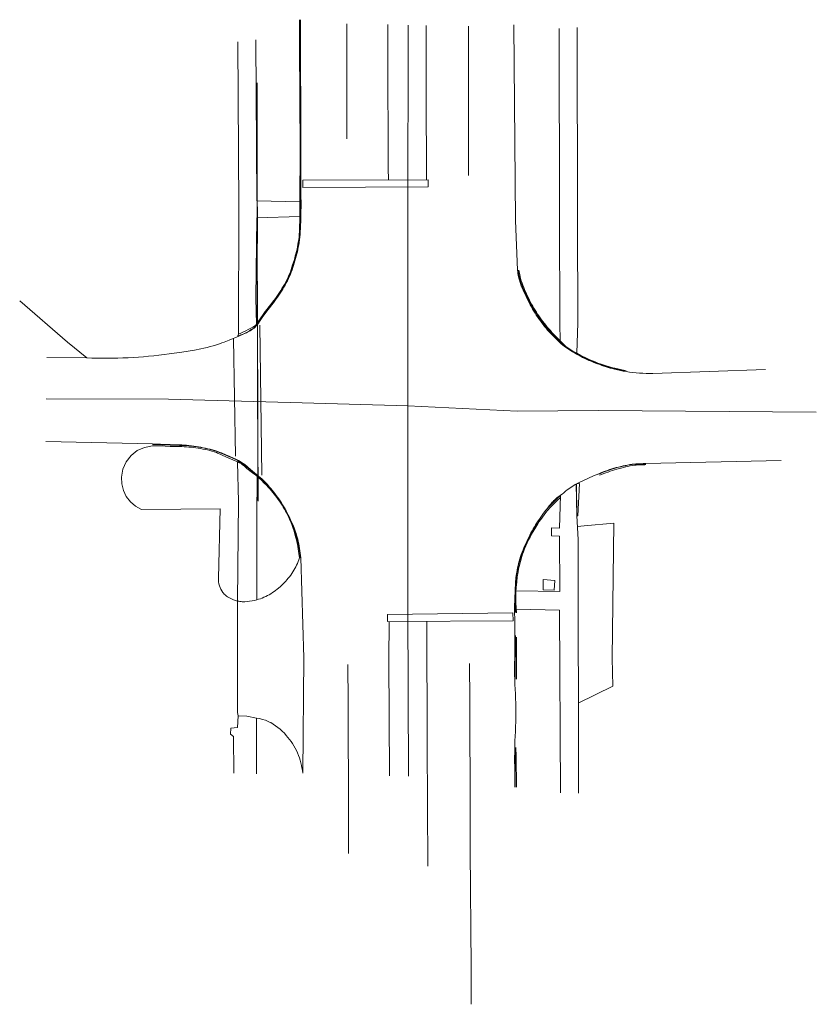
# Model space of a CAD drawing. Extents: x 188009 to 188220, y 285972 to 286232.
import ezdxf
from ezdxf.lldxf.tags import DXFTag

# ---------------------------------------------------------------- set-up
doc = ezdxf.new("R2010")
doc.units = 21
doc.header["$LTSCALE"] = 50
doc.header["$MEASUREMENT"] = 0
doc.layers.add('CAD Lines', color=7, linetype='Continuous', lineweight=0)
tags = doc.linetypes.add('Auto-Dash', pattern=[0.480314, 0.0007874, -0.479526]).pattern_tags.tags
tags[6:7] = [DXFTag(74, 4), DXFTag(75, 0), DXFTag(340, '0'), DXFTag(46, 0.03937), DXFTag(50, 0.0), DXFTag(44, 0.0), DXFTag(45, 0.0)]
tags[4:5] = [DXFTag(74, 4), DXFTag(75, 0), DXFTag(340, '0'), DXFTag(46, 0.03937), DXFTag(50, 0.0), DXFTag(44, 0.0), DXFTag(45, 0.0)]

msp = doc.modelspace()

# ---------------------------------------------------------------- linework, layer by layer
at = {"layer": 'CAD Lines'}
for p, q in [((188073.4, 286111.67, 1054.09), (188072.86, 286151.31, 1053.7)), ((188065.91, 286147.7, 1053.71), (188066.4, 286116.63, 1053.87)), ((188140.54, 286069.22, 1054.67), (188140.47, 286057.59, 1054.81)), ((188140.8, 286068.72, 1054.73), (188140.81, 286057.62, 1054.91))]:
    msp.add_line(p, q, dxfattribs=at)
at = {"layer": 'CAD Lines', "color": 6, "true_color": 0xff00ff}
for p, q in [((188016.29, 286131.83, 1053.47), (188048.71, 286131.72, 1053.74)), ((188220.14, 286128.3, 1055.58), (188162.53, 286128.77, 1054.67))]:
    msp.add_line(p, q, dxfattribs=at)
at = {"layer": 'CAD Lines'}
for points in [[(188016.47, 286142.8, 1053.15), (188027.04, 286142.66, 1053.2), (188028.4, 286142.61, 1053.21), (188029.77, 286142.58, 1053.22), (188031.14, 286142.57, 1053.24), (188032.5, 286142.57, 1053.25), (188033.87, 286142.58, 1053.26), (188035.24, 286142.61, 1053.28), (188036.6, 286142.66, 1053.29), (188037.97, 286142.72, 1053.3), (188039.33, 286142.79, 1053.32), (188040.7, 286142.88, 1053.33), (188042.06, 286142.99, 1053.34), (188043.42, 286143.11, 1053.36), (188044.78, 286143.25, 1053.37), (188046.14, 286143.4, 1053.38), (188047.49, 286143.57, 1053.4), (188048.85, 286143.75, 1053.41), (188052.21, 286144.22, 1053.47), (188053.89, 286144.47, 1053.5), (188055.57, 286144.75, 1053.53), (188057.24, 286145.07, 1053.56), (188058.07, 286145.25, 1053.58), (188058.89, 286145.44, 1053.59), (188059.71, 286145.65, 1053.61), (188060.53, 286145.88, 1053.62), (188061.34, 286146.12, 1053.64), (188062.14, 286146.38, 1053.65), (188062.8, 286146.62, 1053.66), (188063.45, 286146.86, 1053.67), (188064.74, 286147.38, 1053.68), (188067.3, 286148.47, 1053.7), (188068.48, 286148.94, 1053.7), (188069.06, 286149.18, 1053.7), (188069.35, 286149.32, 1053.7), (188069.62, 286149.47, 1053.7), (188070.33, 286149.88, 1053.69), (188070.67, 286150.1, 1053.69), (188071.01, 286150.33, 1053.69), (188071.33, 286150.58, 1053.69), (188071.63, 286150.85, 1053.69), (188071.92, 286151.13, 1053.68), (188072.18, 286151.44, 1053.68), (188072.47, 286151.86, 1053.68), (188072.74, 286152.29, 1053.68), (188073.32, 286153.14, 1053.69), (188073.91, 286153.97, 1053.69), (188074.51, 286154.79, 1053.69), (188074.98, 286155.42, 1053.68), (188075.47, 286156.03, 1053.67), (188075.96, 286156.64, 1053.66), (188076.43, 286157.27, 1053.65), (188077.17, 286158.28, 1053.67), (188077.53, 286158.79, 1053.69), (188077.89, 286159.3, 1053.7), (188078.23, 286159.82, 1053.72), (188078.57, 286160.34, 1053.73), (188078.9, 286160.87, 1053.74), (188079.22, 286161.41, 1053.76), (188079.55, 286161.97, 1053.75), (188079.86, 286162.53, 1053.75), (188080.16, 286163.09, 1053.74), (188080.45, 286163.67, 1053.74), (188080.71, 286164.24, 1053.75), (188080.95, 286164.81, 1053.76), (188081.18, 286165.4, 1053.77), (188081.39, 286165.98, 1053.79), (188081.6, 286166.58, 1053.8), (188081.79, 286167.17, 1053.81), (188082.15, 286168.37, 1053.83), (188082.33, 286168.97, 1053.84), (188082.49, 286169.58, 1053.84), (188082.64, 286170.18, 1053.84), (188082.79, 286170.79, 1053.85), (188082.92, 286171.4, 1053.85), (188083.04, 286172.02, 1053.85), (188083.16, 286172.63, 1053.85), (188083.26, 286173.25, 1053.86), (188083.36, 286173.96, 1053.85), (188083.44, 286174.67, 1053.85), (188083.5, 286175.38, 1053.84), (188083.55, 286176.1, 1053.83), (188083.59, 286176.82, 1053.83), (188083.62, 286177.53, 1053.82), (188083.68, 286178.96, 1053.81), (188083.72, 286180.21, 1053.8), (188083.74, 286181.46, 1053.79), (188083.76, 286182.71, 1053.79), (188083.76, 286183.96, 1053.78), (188083.74, 286185.12, 1053.78), (188083.71, 286186.29, 1053.78), (188083.68, 286187.45, 1053.78), (188083.67, 286188.62, 1053.78), (188083.67, 286190.14, 1053.77), (188083.69, 286191.66, 1053.76), (188083.71, 286193.19, 1053.75), (188083.73, 286194.71, 1053.73), (188083.73, 286198.45, 1053.7), (188083.72, 286202.2, 1053.67), (188083.71, 286207.2, 1053.64), (188083.69, 286212.2, 1053.6), (188083.64, 286217.2, 1053.6), (188083.62, 286219.7, 1053.6), (188083.6, 286222.2, 1053.61), (188083.6, 286224.7, 1053.58), (188083.6, 286227.2, 1053.56), (188083.61, 286229.7, 1053.53), (188083.62, 286232.2, 1053.51)], [(188083.54, 286232.2, 1053.69), (188083.52, 286229.7, 1053.71), (188083.5, 286227.2, 1053.72), (188083.5, 286224.7, 1053.74), (188083.5, 286222.2, 1053.76), (188083.51, 286219.7, 1053.75), (188083.54, 286217.2, 1053.75), (188083.57, 286214.7, 1053.75), (188083.59, 286212.2, 1053.75), (188083.61, 286207.2, 1053.78), (188083.62, 286202.2, 1053.82), (188083.64, 286198.45, 1053.82), (188083.64, 286196.58, 1053.82), (188083.64, 286194.71, 1053.81), (188083.63, 286193.19, 1053.82), (188083.6, 286191.66, 1053.84), (188083.59, 286190.14, 1053.85), (188083.58, 286188.62, 1053.86), (188083.6, 286187.45, 1053.87), (188083.62, 286186.29, 1053.88), (188083.64, 286185.12, 1053.89), (188083.66, 286183.96, 1053.9), (188083.67, 286181.46, 1053.91), (188083.66, 286180.22, 1053.91), (188083.64, 286179.59, 1053.91), (188083.62, 286178.97, 1053.91), (188083.57, 286177.54, 1053.93), (188083.53, 286176.82, 1053.94), (188083.49, 286176.11, 1053.95), (188083.44, 286175.4, 1053.96), (188083.37, 286174.69, 1053.98), (188083.29, 286173.98, 1053.99), (188083.19, 286173.27, 1054), (188083.09, 286172.65, 1054), (188082.97, 286172.04, 1054.01), (188082.85, 286171.43, 1054.01), (188082.71, 286170.82, 1054.01), (188082.56, 286170.21, 1054.02), (188082.41, 286169.6, 1054.02), (188082.24, 286169, 1054.02), (188082.07, 286168.4, 1054.03), (188081.71, 286167.2, 1054.02), (188081.52, 286166.61, 1054.02), (188081.32, 286166.01, 1054.01), (188081.1, 286165.43, 1054.01), (188080.88, 286164.84, 1054.01), (188080.64, 286164.27, 1054.01), (188080.38, 286163.7, 1054), (188080.09, 286163.13, 1054.01), (188079.79, 286162.56, 1054.01), (188079.48, 286162, 1054.02), (188079.16, 286161.45, 1054.02), (188078.84, 286160.92, 1054.01), (188078.51, 286160.39, 1054), (188078.17, 286159.86, 1053.98), (188077.82, 286159.35, 1053.97), (188077.47, 286158.83, 1053.95), (188077.11, 286158.32, 1053.94), (188076.38, 286157.31, 1053.91), (188075.9, 286156.69, 1053.88), (188075.42, 286156.07, 1053.86), (188074.93, 286155.45, 1053.83), (188074.46, 286154.83, 1053.8), (188073.86, 286154, 1053.79), (188073.27, 286153.17, 1053.77), (188072.7, 286152.33, 1053.76), (188072.42, 286151.89, 1053.75), (188072.28, 286151.68, 1053.74), (188072.13, 286151.47, 1053.74), (188071.91, 286151.22, 1053.74), (188071.67, 286150.98, 1053.73), (188071.42, 286150.76, 1053.73), (188071.15, 286150.54, 1053.73), (188070.59, 286150.15, 1053.73), (188070.01, 286149.79, 1053.72), (188069.66, 286149.59, 1053.72), (188069.31, 286149.4, 1053.71), (188068.95, 286149.22, 1053.71), (188068.58, 286149.05, 1053.7), (188068.21, 286148.9, 1053.7), (188067.83, 286148.76, 1053.7), (188067.44, 286148.63, 1053.69), (188067.06, 286148.52, 1053.69)], [(188083.37, 286232.2, 1053.74), (188083.36, 286227.2, 1053.77), (188083.38, 286222.2, 1053.79), (188083.39, 286219.7, 1053.79), (188083.42, 286217.2, 1053.79), (188083.47, 286212.2, 1053.78), (188083.48, 286207.2, 1053.82), (188083.5, 286202.2, 1053.86), (188083.52, 286198.45, 1053.85), (188083.53, 286196.58, 1053.84), (188083.53, 286194.71, 1053.84), (188083.52, 286193.19, 1053.85), (188083.5, 286191.66, 1053.86), (188083.48, 286190.14, 1053.87), (188083.47, 286188.62, 1053.88), (188083.48, 286183.96, 1053.94), (188083.48, 286181.47, 1053.95), (188083.48, 286180.23, 1053.95), (188083.46, 286179.6, 1053.96), (188083.45, 286178.98, 1053.96), (188083.39, 286177.56, 1053.98), (188083.37, 286176.85, 1053.99), (188083.33, 286176.14, 1054), (188083.28, 286175.43, 1054.01), (188083.22, 286174.72, 1054.02), (188083.14, 286174.01, 1054.02), (188083.04, 286173.31, 1054.03), (188082.94, 286172.7, 1054.04), (188082.82, 286172.08, 1054.04), (188082.69, 286171.48, 1054.04), (188082.55, 286170.87, 1054.04), (188082.4, 286170.26, 1054.04), (188082.24, 286169.66, 1054.04), (188082.08, 286169.06, 1054.05), (188081.9, 286168.46, 1054.05), (188081.54, 286167.27, 1054.04), (188081.35, 286166.67, 1054.04), (188081.15, 286166.08, 1054.04), (188080.94, 286165.49, 1054.03), (188080.72, 286164.91, 1054.03), (188080.48, 286164.33, 1054.03), (188080.22, 286163.76, 1054.03), (188079.94, 286163.2, 1054.03), (188079.65, 286162.64, 1054.04), (188079.34, 286162.09, 1054.04), (188079.02, 286161.55, 1054.05), (188078.7, 286161.01, 1054.03), (188078.37, 286160.48, 1054.02), (188078.04, 286159.96, 1054.01), (188077.69, 286159.44, 1053.99), (188077.34, 286158.93, 1053.98), (188076.98, 286158.42, 1053.96), (188076.24, 286157.41, 1053.93), (188075.76, 286156.79, 1053.92), (188075.27, 286156.18, 1053.9), (188074.78, 286155.57, 1053.88), (188074.3, 286154.94, 1053.87), (188073.7, 286154.12, 1053.84), (188073.11, 286153.28, 1053.81), (188072.54, 286152.44, 1053.78), (188072.27, 286152, 1053.77), (188072.13, 286151.78, 1053.76), (188071.98, 286151.58, 1053.75), (188071.76, 286151.35, 1053.75), (188071.51, 286151.14, 1053.74), (188071.25, 286150.96, 1053.73), (188070.97, 286150.8, 1053.73), (188069.8, 286150.2, 1053.7), (188069.17, 286149.86, 1053.7), (188068.52, 286149.55, 1053.7), (188067.86, 286149.26, 1053.69), (188067.19, 286148.99, 1053.69)], [(188106.75, 286230.89, 1054.19), (188106.75, 286223.67, 1054.23), (188106.86, 286192.77, 1054.38), (188106.89, 286189.9, 1054.4)], [(188116.85, 286230.7, 1054.14), (188116.9, 286213.11, 1054.26), (188116.93, 286189.87, 1054.36)], [(188140.04, 286230.81, 1053.55), (188140.52, 286179.01, 1053.89), (188141.05, 286165.87, 1054), (188141.1, 286165.43, 1053.99), (188141.17, 286164.99, 1053.99), (188141.24, 286164.55, 1053.98), (188141.33, 286164.11, 1053.97), (188141.4, 286163.81, 1053.97), (188141.47, 286163.51, 1053.98), (188141.56, 286163.21, 1053.98), (188141.65, 286162.92, 1053.98), (188141.85, 286162.33, 1053.98), (188142.06, 286161.75, 1053.99), (188142.3, 286161.17, 1053.99), (188142.54, 286160.6, 1054), (188143.05, 286159.46, 1054.01), (188143.31, 286158.9, 1054.01), (188143.57, 286158.34, 1054.02), (188143.85, 286157.78, 1054.02), (188144.14, 286157.23, 1054.03), (188144.43, 286156.69, 1054.03), (188144.74, 286156.15, 1054.04), (188145.05, 286155.61, 1054.04), (188145.37, 286155.08, 1054.05), (188145.7, 286154.55, 1054.06), (188146.03, 286154.03, 1054.07), (188146.38, 286153.52, 1054.08), (188146.74, 286153.01, 1054.09), (188147.1, 286152.5, 1054.1), (188147.47, 286152, 1054.11), (188147.85, 286151.51, 1054.12), (188148.23, 286151.03, 1054.13), (188148.63, 286150.54, 1054.14), (188149.03, 286150.06, 1054.14), (188149.44, 286149.59, 1054.15), (188149.86, 286149.13, 1054.15), (188150.28, 286148.67, 1054.16), (188150.72, 286148.22, 1054.16), (188151.16, 286147.78, 1054.17), (188151.61, 286147.35, 1054.17), (188152.08, 286146.92, 1054.15), (188152.55, 286146.49, 1054.12), (188153.03, 286146.08, 1054.1), (188153.52, 286145.69, 1054.07), (188154.02, 286145.32, 1054.09), (188154.53, 286144.97, 1054.11), (188155.04, 286144.63, 1054.12), (188155.57, 286144.3, 1054.14), (188156.11, 286143.99, 1054.16), (188156.65, 286143.69, 1054.17), (188157.74, 286143.1, 1054.21), (188158.29, 286142.82, 1054.22), (188158.85, 286142.55, 1054.23), (188159.41, 286142.29, 1054.24), (188159.97, 286142.03, 1054.24), (188160.54, 286141.79, 1054.25), (188161.12, 286141.55, 1054.26), (188161.69, 286141.32, 1054.27), (188162.27, 286141.1, 1054.28), (188162.82, 286140.9, 1054.29), (188163.38, 286140.7, 1054.31), (188163.94, 286140.52, 1054.32), (188164.5, 286140.34, 1054.33), (188165.06, 286140.17, 1054.34), (188165.62, 286140, 1054.36), (188166.19, 286139.85, 1054.37), (188166.76, 286139.7, 1054.38), (188167.52, 286139.52, 1054.39), (188168.28, 286139.35, 1054.41), (188169.04, 286139.2, 1054.42), (188169.8, 286139.07, 1054.43), (188170.68, 286138.93, 1054.45), (188171.55, 286138.81, 1054.47), (188172.43, 286138.72, 1054.49), (188173.31, 286138.64, 1054.5), (188174.19, 286138.59, 1054.52), (188175.08, 286138.55, 1054.54), (188175.96, 286138.54, 1054.56), (188176.84, 286138.55, 1054.57), (188206.71, 286139.61, 1055.12)], [(188152.36, 286147.16, 1054.26), (188152.24, 286151.8, 1054.42), (188152.2, 286179.67, 1054.53), (188152.1, 286229.89, 1054.3)], [(188156.74, 286143.89, 1054.26), (188156.98, 286151.93, 1054.46), (188156.92, 286179.01, 1054.54), (188156.82, 286230.12, 1054.37)], [(188066.99, 286226.37, 1053.82), (188067.26, 286182.52, 1054.01), (188067.19, 286148.99, 1053.69), (188067.06, 286148.52, 1053.69)], [(188071.98, 286151.58, 1053.75), (188071.8, 286158.48, 1053.79), (188072.02, 286179.76, 1054.03), (188083.44, 286180.08, 1053.79), (188083.41, 286183.97, 1053.78), (188072.05, 286184.25, 1053.95), (188071.82, 286226.87, 1053.81)], [(188072.33, 286104.92, 1085.94), (188072.31, 286106.62, 1085.94), (188072.33, 286108.39, 1085.9), (188072.3, 286114.87, 1085.7), (188072.31, 286118.21, 1085.61), (188072.31, 286121.49, 1085.52), (188072.33, 286124.77, 1085.45), (188072.27, 286128.05, 1085.37), (188072.28, 286131.33, 1085.33), (188072.28, 286134.61, 1085.29), (188072.26, 286137.89, 1085.25), (188072.21, 286141.17, 1085.23), (188072.19, 286144.45, 1085.23), (188072.2, 286147.73, 1085.23), (188072.19, 286151.01, 1085.24), (188072.17, 286154.29, 1085.26), (188072.17, 286157.57, 1085.3), (188072.17, 286160.85, 1085.36), (188072.16, 286164.13, 1085.4), (188072.16, 286167.41, 1085.47), (188072.16, 286170.69, 1085.55), (188072.16, 286173.97, 1085.64), (188072.15, 286177.25, 1085.74), (188072.15, 286180.53, 1085.83), (188072.15, 286183.81, 1085.95), (188072.14, 286187.09, 1086.1), (188072.14, 286190.37, 1086.19), (188072.11, 286193.64, 1086.4), (188072.13, 286196.92, 1086.56), (188072.12, 286200.19, 1086.74), (188072.16, 286203.47, 1086.93), (188072.14, 286206.74, 1087.12), (188072.11, 286210.02, 1087.32), (188072.09, 286213.29, 1087.55), (188072.08, 286215.51, 1087.7)], [(188072.36, 286105.07, 1085.35), (188072.36, 286105.18, 1085.35), (188072.35, 286108.46, 1085.25), (188072.32, 286111.74, 1085.07), (188072.31, 286115.02, 1085.05), (188072.32, 286118.3, 1084.99), (188072.31, 286121.58, 1084.91), (188072.29, 286124.86, 1084.86), (188072.27, 286128.14, 1084.81), (188072.26, 286131.42, 1084.77), (188072.26, 286134.7, 1084.74), (188072.28, 286137.98, 1084.71), (188072.21, 286141.26, 1084.67), (188072.2, 286144.54, 1084.68), (188072.21, 286147.82, 1084.69), (188072.23, 286151.1, 1084.71), (188072.21, 286154.38, 1084.73), (188072.19, 286157.66, 1084.76), (188072.18, 286160.94, 1084.82), (188072.17, 286164.22, 1084.88), (188072.17, 286167.5, 1084.94), (188072.15, 286170.78, 1085.01), (188072.14, 286174.06, 1085.08), (188072.17, 286177.34, 1085.19), (188072.16, 286180.62, 1085.29), (188072.15, 286183.9, 1085.41), (188072.14, 286187.18, 1085.53), (188072.11, 286190.46, 1085.66), (188072.12, 286193.74, 1085.81), (188072.15, 286197.01, 1085.97), (188072.14, 286200.29, 1086.12), (188072.15, 286203.56, 1086.32), (188072.11, 286206.84, 1086.48), (188072.13, 286210.12, 1086.65), (188072.14, 286213.39, 1086.86), (188072.15, 286215.51, 1087)], [(188072.38, 286104.74, 1084.69), (188072.38, 286105.64, 1084.65), (188072.38, 286108.92, 1084.52), (188072.37, 286112.2, 1084.39), (188072.36, 286115.47, 1084.28), (188072.34, 286118.75, 1084.19), (188072.33, 286122.03, 1084.11), (188072.33, 286125.31, 1084.04), (188072.33, 286128.59, 1083.95), (188072.32, 286131.87, 1083.9), (188072.32, 286135.15, 1083.87), (188072.27, 286138.43, 1083.82), (188072.27, 286141.72, 1083.82), (188072.26, 286145, 1083.81), (188072.26, 286148.28, 1083.81), (188072.23, 286151.56, 1083.82), (188072.22, 286154.84, 1083.85), (188072.23, 286158.12, 1083.88), (188072.21, 286161.4, 1083.93), (188072.17, 286164.68, 1083.98), (188072.18, 286167.96, 1084.05), (188072.18, 286171.24, 1084.15), (188072.2, 286174.52, 1084.24), (188072.2, 286177.8, 1084.33), (188072.19, 286181.08, 1084.43), (188072.17, 286184.36, 1084.57), (188072.13, 286187.63, 1084.73), (188072.17, 286190.91, 1084.87), (188072.18, 286194.19, 1085.03), (188072.17, 286197.46, 1085.19), (188072.17, 286200.74, 1085.38), (188072.16, 286204.01, 1085.59), (188072.16, 286207.29, 1085.8), (188072.15, 286210.56, 1086.01), (188072.17, 286213.84, 1086.22), (188072.18, 286215.39, 1086.31)], [(188169.84, 286139.22, 1054.45), (188169.07, 286139.35, 1054.45), (188168.31, 286139.49, 1054.45), (188167.55, 286139.64, 1054.45), (188166.79, 286139.81, 1054.45), (188166.22, 286139.95, 1054.44), (188165.65, 286140.1, 1054.43), (188165.08, 286140.25, 1054.42), (188164.52, 286140.41, 1054.41), (188163.95, 286140.58, 1054.39), (188163.39, 286140.76, 1054.38), (188162.84, 286140.94, 1054.37), (188162.29, 286141.14, 1054.36), (188161.71, 286141.36, 1054.35), (188161.13, 286141.59, 1054.34), (188160.56, 286141.82, 1054.33), (188159.99, 286142.07, 1054.32), (188159.42, 286142.32, 1054.31), (188158.86, 286142.59, 1054.3), (188158.31, 286142.86, 1054.29), (188157.76, 286143.14, 1054.29), (188156.66, 286143.72, 1054.25), (188156.12, 286144.02, 1054.24), (188155.58, 286144.32, 1054.22), (188155.05, 286144.64, 1054.2), (188154.53, 286144.98, 1054.18), (188154.28, 286145.16, 1054.18), (188154.03, 286145.34, 1054.17), (188153.78, 286145.53, 1054.16), (188153.55, 286145.72, 1054.15), (188153.31, 286145.93, 1054.17), (188153.08, 286146.14, 1054.18), (188152.63, 286146.59, 1054.21), (188151.76, 286147.49, 1054.27), (188150.89, 286148.39, 1054.26), (188150.03, 286149.29, 1054.25), (188149.61, 286149.75, 1054.24), (188149.19, 286150.21, 1054.24), (188148.78, 286150.69, 1054.23), (188148.39, 286151.17, 1054.23), (188148, 286151.65, 1054.22), (188147.63, 286152.14, 1054.21), (188147.26, 286152.64, 1054.2), (188146.9, 286153.14, 1054.19), (188146.55, 286153.65, 1054.18), (188146.2, 286154.16, 1054.17), (188145.87, 286154.68, 1054.16), (188145.54, 286155.2, 1054.15), (188145.22, 286155.73, 1054.14), (188144.91, 286156.26, 1054.14), (188144.61, 286156.8, 1054.13), (188144.32, 286157.34, 1054.12), (188144.03, 286157.89, 1054.12), (188143.76, 286158.44, 1054.11), (188143.49, 286159, 1054.11), (188143.23, 286159.56, 1054.1), (188142.74, 286160.69, 1054.09), (188142.49, 286161.26, 1054.09), (188142.26, 286161.84, 1054.09), (188142.05, 286162.41, 1054.08), (188141.85, 286163, 1054.08), (188141.68, 286163.59, 1054.07), (188141.6, 286163.89, 1054.07), (188141.53, 286164.19, 1054.07), (188141.44, 286164.61, 1054.08), (188141.35, 286165.04, 1054.1), (188141.28, 286165.47, 1054.11), (188141.22, 286165.9, 1054.13)], [(188169.85, 286139.29, 1054.47), (188169.09, 286139.43, 1054.47), (188168.33, 286139.58, 1054.47), (188167.57, 286139.74, 1054.47), (188166.82, 286139.93, 1054.47), (188166.25, 286140.07, 1054.45), (188165.69, 286140.23, 1054.44), (188165.12, 286140.39, 1054.43), (188164.56, 286140.56, 1054.42), (188164, 286140.74, 1054.4), (188163.45, 286140.92, 1054.39), (188162.89, 286141.12, 1054.38), (188162.34, 286141.32, 1054.37), (188161.77, 286141.54, 1054.36), (188161.19, 286141.77, 1054.35), (188160.62, 286142, 1054.34), (188160.06, 286142.25, 1054.33), (188159.49, 286142.5, 1054.32), (188158.93, 286142.76, 1054.31), (188158.38, 286143.03, 1054.3), (188157.83, 286143.32, 1054.29), (188156.74, 286143.89, 1054.26), (188156.2, 286144.18, 1054.24), (188155.66, 286144.48, 1054.22), (188155.13, 286144.8, 1054.21), (188154.62, 286145.14, 1054.19), (188154.37, 286145.32, 1054.18), (188154.12, 286145.5, 1054.17), (188153.88, 286145.69, 1054.17), (188153.64, 286145.88, 1054.16), (188153.41, 286146.09, 1054.18), (188153.19, 286146.3, 1054.19), (188152.76, 286146.74, 1054.23), (188151.91, 286147.64, 1054.3), (188151.04, 286148.54, 1054.29), (188150.18, 286149.44, 1054.28), (188149.76, 286149.9, 1054.28), (188149.35, 286150.36, 1054.27), (188148.94, 286150.83, 1054.27), (188148.54, 286151.31, 1054.26), (188148.16, 286151.79, 1054.25), (188147.79, 286152.28, 1054.24), (188147.42, 286152.77, 1054.23), (188147.06, 286153.27, 1054.22), (188146.71, 286153.78, 1054.21), (188146.37, 286154.29, 1054.2), (188146.04, 286154.8, 1054.19), (188145.71, 286155.32, 1054.18), (188145.4, 286155.85, 1054.17), (188145.09, 286156.38, 1054.17), (188144.79, 286156.91, 1054.16), (188144.5, 286157.45, 1054.16), (188144.21, 286158, 1054.15), (188143.94, 286158.55, 1054.15), (188143.68, 286159.1, 1054.14), (188143.42, 286159.66, 1054.13), (188142.93, 286160.79, 1054.13), (188142.69, 286161.35, 1054.12), (188142.47, 286161.92, 1054.12), (188142.26, 286162.5, 1054.11), (188142.06, 286163.08, 1054.11), (188141.88, 286163.67, 1054.11), (188141.72, 286164.26, 1054.1), (188141.63, 286164.67, 1054.13), (188141.54, 286165.09, 1054.15), (188141.46, 286165.5, 1054.17), (188141.39, 286165.92, 1054.2)], [(188027.04, 286142.66, 1053.2), (188021.93, 286146.88, 1053.48), (188009.29, 286157.82, 1053.52)], [(188016.17, 286120.51, 1053.24), (188044.41, 286119.92, 1053.59), (188045.47, 286119.88, 1053.6), (188046.53, 286119.84, 1053.62), (188049.11, 286119.71, 1053.63), (188049.74, 286119.69, 1053.64), (188050.36, 286119.67, 1053.65), (188051.6, 286119.65, 1053.67), (188052.23, 286119.64, 1053.68), (188052.85, 286119.61, 1053.69), (188053.47, 286119.58, 1053.7), (188054.09, 286119.52, 1053.71), (188054.73, 286119.44, 1053.72), (188055.37, 286119.35, 1053.73), (188056.01, 286119.25, 1053.74), (188056.64, 286119.15, 1053.75), (188057.26, 286119.03, 1053.76), (188057.87, 286118.91, 1053.77), (188058.48, 286118.78, 1053.78), (188059.09, 286118.64, 1053.78), (188059.7, 286118.49, 1053.79), (188060.3, 286118.32, 1053.8), (188060.9, 286118.14, 1053.81), (188061.49, 286117.95, 1053.82), (188062.09, 286117.74, 1053.84), (188062.68, 286117.51, 1053.86), (188063.86, 286117.03, 1053.91), (188064.87, 286116.61, 1053.91), (188065.88, 286116.16, 1053.92), (188066.53, 286115.85, 1053.92), (188067.19, 286115.54, 1053.93), (188067.62, 286115.29, 1053.94), (188068.04, 286115.02, 1053.94), (188068.45, 286114.73, 1053.95), (188068.84, 286114.42, 1053.96), (188070.4, 286113.15, 1053.99), (188071.48, 286112.28, 1054.06), (188072.54, 286111.39, 1054.13), (188073.46, 286110.58, 1054.15), (188073.91, 286110.17, 1054.16), (188074.34, 286109.73, 1054.17), (188074.86, 286109.16, 1054.18), (188075.36, 286108.58, 1054.19), (188075.74, 286108.14, 1054.19), (188076.12, 286107.69, 1054.19), (188076.49, 286107.23, 1054.19), (188076.85, 286106.76, 1054.19), (188077.2, 286106.29, 1054.18), (188077.55, 286105.82, 1054.18), (188077.89, 286105.34, 1054.18), (188078.21, 286104.85, 1054.18), (188078.55, 286104.33, 1054.19), (188078.88, 286103.8, 1054.19), (188079.2, 286103.27, 1054.2), (188079.52, 286102.73, 1054.2), (188079.82, 286102.19, 1054.21), (188080.11, 286101.64, 1054.21), (188080.39, 286101.09, 1054.22), (188080.67, 286100.53, 1054.23), (188081, 286099.82, 1054.24), (188081.32, 286099.11, 1054.25), (188081.63, 286098.39, 1054.26), (188081.92, 286097.67, 1054.28), (188082.19, 286096.93, 1054.29), (188082.44, 286096.19, 1054.3), (188082.67, 286095.45, 1054.32), (188082.88, 286094.7, 1054.33), (188083.03, 286094.09, 1054.34), (188083.16, 286093.49, 1054.34), (188083.28, 286092.88, 1054.35), (188083.39, 286092.26, 1054.35), (188083.48, 286091.65, 1054.36), (188083.56, 286091.03, 1054.36), (188083.63, 286090.41, 1054.37), (188083.68, 286089.79, 1054.38), (188084.53, 286063.27, 1054.42), (188084.19, 286032.78, 1054.76)], [(188083.35, 286089.71, 1054.47), (188083.18, 286089.23, 1054.5), (188083, 286088.76, 1054.53), (188082.8, 286088.29, 1054.57), (188082.59, 286087.83, 1054.6), (188082.37, 286087.37, 1054.63), (188082.13, 286086.92, 1054.66), (188081.88, 286086.48, 1054.7), (188081.62, 286086.05, 1054.73), (188081.33, 286085.61, 1054.74), (188081.03, 286085.18, 1054.75), (188080.71, 286084.76, 1054.76), (188080.38, 286084.34, 1054.77), (188080.04, 286083.94, 1054.78), (188079.69, 286083.55, 1054.79), (188079.33, 286083.17, 1054.8), (188078.96, 286082.8, 1054.81), (188078.21, 286082.11, 1054.83), (188077.43, 286081.45, 1054.85), (188077.02, 286081.13, 1054.87), (188076.61, 286080.83, 1054.88), (188076.18, 286080.54, 1054.89), (188075.75, 286080.26, 1054.9), (188075.31, 286079.99, 1054.91), (188074.86, 286079.74, 1054.92), (188074.41, 286079.51, 1054.93), (188073.95, 286079.3, 1054.94), (188073.48, 286079.1, 1054.95), (188073.01, 286078.92, 1054.96), (188072.52, 286078.77, 1054.98), (188072.04, 286078.63, 1054.99), (188071.41, 286078.48, 1055), (188070.78, 286078.35, 1055.01), (188070.14, 286078.24, 1055.03), (188069.49, 286078.16, 1055.04), (188068.84, 286078.12, 1055.06), (188068.2, 286078.13, 1055.07), (188067.89, 286078.15, 1055.08), (188067.57, 286078.19, 1055.08), (188067.26, 286078.24, 1055.09), (188066.95, 286078.32, 1055.1), (188066.4, 286078.47, 1055.09), (188065.85, 286078.66, 1055.08), (188065.32, 286078.89, 1055.08), (188064.8, 286079.15, 1055.07), (188064.31, 286079.45, 1055.06), (188064.07, 286079.61, 1055.06), (188063.85, 286079.79, 1055.05), (188063.63, 286079.97, 1055.05), (188063.43, 286080.17, 1055.05), (188063.24, 286080.38, 1055.04), (188063.07, 286080.6, 1055.04), (188062.79, 286081.01, 1055.03), (188062.55, 286081.44, 1055.02), (188062.34, 286081.9, 1055.01), (188062.17, 286082.38, 1054.99), (188062.04, 286082.86, 1054.98), (188061.95, 286083.36, 1054.97), (188061.9, 286083.86, 1054.96), (188061.9, 286084.35, 1054.95), (188062.37, 286102.76, 1054.88), (188041.51, 286102.51, 1054.61), (188039.94, 286103.39, 1054.55), (188038.59, 286104.56, 1054.5), (188037.5, 286105.99, 1054.45), (188036.73, 286107.6, 1054.4), (188036.29, 286109.34, 1054.34), (188036.22, 286111.13, 1054.29), (188036.59, 286113.21, 1054.19), (188037.46, 286115.14, 1054.09), (188038.75, 286116.8, 1053.99), (188040.4, 286118.12, 1053.89), (188042.32, 286119, 1053.78), (188044.4, 286119.4, 1053.68)], [(188044.4, 286119.4, 1053.68), (188045.45, 286119.41, 1053.78), (188046.51, 286119.39, 1053.88), (188047.16, 286119.37, 1053.89), (188047.8, 286119.33, 1053.89), (188049.1, 286119.26, 1053.89), (188049.72, 286119.23, 1053.9), (188050.35, 286119.22, 1053.91), (188051.6, 286119.19, 1053.93), (188052.22, 286119.18, 1053.94), (188052.85, 286119.15, 1053.95), (188053.47, 286119.12, 1053.96), (188054.1, 286119.07, 1053.97), (188054.71, 286119.01, 1053.98), (188055.33, 286118.94, 1053.99), (188055.94, 286118.86, 1054), (188056.55, 286118.77, 1054), (188057.16, 286118.67, 1054.01), (188057.77, 286118.56, 1054.02), (188058.38, 286118.43, 1054.03), (188058.98, 286118.3, 1054.04), (188059.59, 286118.15, 1054.05), (188060.18, 286117.98, 1054.06), (188060.77, 286117.8, 1054.06), (188061.35, 286117.59, 1054.07), (188061.65, 286117.47, 1054.07), (188061.94, 286117.35, 1054.07), (188062.52, 286117.09, 1054.07), (188063.1, 286116.82, 1054.07), (188063.68, 286116.56, 1054.07), (188064.68, 286116.12, 1054.07), (188065.68, 286115.7, 1054.07), (188066.34, 286115.43, 1054.04), (188067.01, 286115.16, 1054), (188067.45, 286114.94, 1054.01), (188067.87, 286114.68, 1054.02), (188068.27, 286114.39, 1054.02), (188068.66, 286114.07, 1054.03), (188069.42, 286113.42, 1054.04), (188069.8, 286113.1, 1054.04), (188070.19, 286112.79, 1054.05), (188071.27, 286111.99, 1054.13), (188071.81, 286111.59, 1054.17), (188072.33, 286111.16, 1054.21), (188072.76, 286110.77, 1054.24), (188073.19, 286110.37, 1054.28), (188074.02, 286109.54, 1054.35), (188074.59, 286108.97, 1054.37), (188075.15, 286108.39, 1054.38), (188075.55, 286107.96, 1054.39), (188075.93, 286107.52, 1054.4), (188076.31, 286107.08, 1054.41), (188076.68, 286106.62, 1054.42), (188077.04, 286106.16, 1054.43), (188077.39, 286105.69, 1054.44), (188077.73, 286105.22, 1054.45), (188078.06, 286104.74, 1054.46), (188078.4, 286104.23, 1054.47), (188078.74, 286103.7, 1054.47), (188079.06, 286103.17, 1054.48), (188079.37, 286102.64, 1054.48), (188079.67, 286102.1, 1054.49), (188079.96, 286101.55, 1054.5), (188080.24, 286100.99, 1054.5), (188080.5, 286100.43, 1054.51), (188080.82, 286099.72, 1054.5), (188081.12, 286099, 1054.5), (188081.39, 286098.28, 1054.5), (188081.65, 286097.54, 1054.5), (188081.9, 286096.8, 1054.5), (188082.12, 286096.05, 1054.49), (188082.33, 286095.3, 1054.49), (188082.52, 286094.55, 1054.49), (188082.66, 286093.95, 1054.49), (188082.79, 286093.35, 1054.48), (188082.91, 286092.75, 1054.48), (188083.02, 286092.14, 1054.48), (188083.12, 286091.54, 1054.48), (188083.21, 286090.93, 1054.47), (188083.28, 286090.32, 1054.47), (188083.35, 286089.71, 1054.47)], [(188083.55, 286089.76, 1054.45), (188083.49, 286090.37, 1054.45), (188083.41, 286090.99, 1054.45), (188083.33, 286091.6, 1054.46), (188083.23, 286092.21, 1054.46), (188083.12, 286092.82, 1054.46), (188082.99, 286093.42, 1054.46), (188082.86, 286094.03, 1054.47), (188082.71, 286094.63, 1054.47), (188082.51, 286095.38, 1054.47), (188082.3, 286096.13, 1054.47), (188082.06, 286096.88, 1054.47), (188081.81, 286097.62, 1054.47), (188081.54, 286098.35, 1054.47), (188081.25, 286099.08, 1054.47), (188080.95, 286099.79, 1054.47), (188080.62, 286100.5, 1054.46), (188080.35, 286101.06, 1054.46), (188080.07, 286101.62, 1054.45), (188079.78, 286102.17, 1054.45), (188079.48, 286102.71, 1054.44), (188079.17, 286103.25, 1054.44), (188078.85, 286103.78, 1054.43), (188078.52, 286104.3, 1054.42), (188078.18, 286104.82, 1054.42), (188077.85, 286105.31, 1054.41), (188077.51, 286105.79, 1054.41), (188077.16, 286106.26, 1054.4), (188076.81, 286106.73, 1054.39), (188076.45, 286107.19, 1054.39), (188076.08, 286107.65, 1054.38), (188075.7, 286108.1, 1054.37), (188075.32, 286108.54, 1054.37), (188074.8, 286109.12, 1054.35), (188074.26, 286109.69, 1054.34), (188073.83, 286110.12, 1054.3), (188073.39, 286110.53, 1054.27), (188072.49, 286111.34, 1054.2), (188071.99, 286111.76, 1054.15), (188071.48, 286112.17, 1054.11), (188070.46, 286112.98, 1054.03), (188068.85, 286114.29, 1054.01), (188068.44, 286114.61, 1054.01), (188068.02, 286114.91, 1054), (188067.59, 286115.19, 1054), (188067.14, 286115.44, 1054), (188066.49, 286115.76, 1054.02), (188065.84, 286116.06, 1054.05), (188065.33, 286116.29, 1054.05), (188064.83, 286116.51, 1054.05), (188063.82, 286116.93, 1054.04), (188062.65, 286117.43, 1054.04), (188062.06, 286117.67, 1054.04), (188061.47, 286117.89, 1054.04), (188060.88, 286118.09, 1054.04), (188060.28, 286118.27, 1054.03), (188059.68, 286118.44, 1054.02), (188059.08, 286118.59, 1054.01), (188058.47, 286118.73, 1054), (188057.86, 286118.86, 1053.99), (188057.24, 286118.98, 1053.98), (188056.63, 286119.08, 1053.98), (188056, 286119.18, 1053.97), (188055.36, 286119.26, 1053.96), (188054.73, 286119.33, 1053.95), (188054.09, 286119.4, 1053.94), (188053.47, 286119.45, 1053.93), (188052.85, 286119.48, 1053.92), (188052.22, 286119.5, 1053.91), (188051.6, 286119.52, 1053.9), (188050.36, 286119.55, 1053.88), (188049.73, 286119.56, 1053.87), (188049.11, 286119.59, 1053.86), (188047.82, 286119.66, 1053.85), (188047.17, 286119.69, 1053.85), (188046.53, 286119.72, 1053.85), (188045.47, 286119.74, 1053.77), (188044.41, 286119.74, 1053.69)], [(188066.97, 286115.09, 1053.98), (188067.22, 286104.62, 1054.69), (188066.95, 286078.32, 1055.1)], [(188140.39, 286029.07, 1054.66), (188140.34, 286031.51, 1054.64), (188140.31, 286033.95, 1054.62), (188140.3, 286036.39, 1054.6), (188140.32, 286038.83, 1054.58), (188140.35, 286040.08, 1054.58), (188140.39, 286041.33, 1054.59), (188140.5, 286043.82, 1054.6), (188140.56, 286045.07, 1054.61), (188140.6, 286046.31, 1054.62), (188140.64, 286047.56, 1054.62), (188140.65, 286048.8, 1054.63), (188140.63, 286050.05, 1054.62), (188140.6, 286051.29, 1054.61), (188140.54, 286052.53, 1054.59), (188140.49, 286053.78, 1054.58), (188140.37, 286056.26, 1054.56), (188140.32, 286057.51, 1054.55), (188140.3, 286058.75, 1054.54), (188140.29, 286060, 1054.54), (188140.29, 286061.25, 1054.53), (188140.32, 286063.75, 1054.53), (188140.36, 286066.24, 1054.52), (188140.38, 286067.49, 1054.52), (188140.39, 286068.74, 1054.52), (188140.38, 286069.99, 1054.52), (188140.36, 286071.24, 1054.52), (188140.31, 286073.74, 1054.51), (188140.29, 286074.99, 1054.51), (188140.29, 286076.24, 1054.51), (188140.3, 286077.49, 1054.51), (188140.31, 286078.12, 1054.51), (188140.34, 286078.74, 1054.51), (188140.41, 286080.68, 1054.49), (188140.44, 286081.65, 1054.49), (188140.49, 286082.62, 1054.48), (188140.56, 286083.59, 1054.47), (188140.6, 286084.07, 1054.47), (188140.65, 286084.55, 1054.47), (188140.71, 286085.04, 1054.46), (188140.77, 286085.51, 1054.46), (188140.85, 286085.99, 1054.46), (188140.93, 286086.47, 1054.45), (188141.05, 286087.07, 1054.44), (188141.19, 286087.68, 1054.44), (188141.33, 286088.28, 1054.43), (188141.49, 286088.88, 1054.42), (188141.66, 286089.48, 1054.42), (188141.85, 286090.07, 1054.42), (188142.06, 286090.66, 1054.42), (188142.28, 286091.24, 1054.43), (188142.51, 286091.83, 1054.43), (188142.75, 286092.4, 1054.43), (188143.25, 286093.55, 1054.43), (188143.51, 286094.11, 1054.43), (188143.77, 286094.67, 1054.42), (188144.04, 286095.23, 1054.41), (188144.33, 286095.78, 1054.41), (188144.61, 286096.33, 1054.4), (188144.91, 286096.87, 1054.39), (188145.22, 286097.41, 1054.38), (188145.53, 286097.94, 1054.38), (188145.85, 286098.47, 1054.38), (188146.18, 286099, 1054.38), (188146.51, 286099.52, 1054.39), (188146.85, 286100.03, 1054.39), (188147.2, 286100.55, 1054.4), (188147.56, 286101.05, 1054.4), (188147.93, 286101.55, 1054.4), (188148.3, 286102.04, 1054.41), (188149.06, 286103.02, 1054.43), (188149.45, 286103.51, 1054.45), (188149.84, 286103.98, 1054.46), (188150.25, 286104.45, 1054.47), (188150.46, 286104.68, 1054.48), (188150.68, 286104.9, 1054.49), (188150.9, 286105.11, 1054.49), (188151.12, 286105.32, 1054.5), (188151.35, 286105.52, 1054.51), (188151.59, 286105.72, 1054.51), (188151.99, 286106.01, 1054.53), (188152.39, 286106.3, 1054.54), (188152.85, 286106.64, 1054.52), (188153.3, 286107, 1054.49), (188153.75, 286107.36, 1054.46), (188154.2, 286107.71, 1054.44), (188155.4, 286108.57, 1054.45), (188156.01, 286108.98, 1054.46), (188156.32, 286109.16, 1054.46), (188156.64, 286109.34, 1054.46), (188157.21, 286109.62, 1054.42), (188158.53, 286110.26, 1054.41), (188159.87, 286110.87, 1054.39), (188161.21, 286111.45, 1054.38), (188162.56, 286112.03, 1054.36), (188163.13, 286112.26, 1054.38), (188163.69, 286112.49, 1054.41), (188164.27, 286112.7, 1054.43), (188164.84, 286112.91, 1054.46), (188165.42, 286113.1, 1054.48), (188166, 286113.29, 1054.51), (188166.59, 286113.46, 1054.53), (188167.17, 286113.63, 1054.56), (188167.77, 286113.79, 1054.57), (188168.37, 286113.93, 1054.58), (188168.98, 286114.07, 1054.59), (188169.58, 286114.2, 1054.6), (188170.19, 286114.32, 1054.61), (188170.8, 286114.42, 1054.62), (188171.41, 286114.51, 1054.63), (188172.02, 286114.58, 1054.63), (188172.41, 286114.62, 1054.64), (188172.8, 286114.64, 1054.65), (188173.58, 286114.67, 1054.67), (188174.35, 286114.69, 1054.68), (188174.74, 286114.72, 1054.69), (188175.02, 286114.74, 1054.7), (188210.88, 286115.51, 1055.31)], [(188162.6, 286111.94, 1054.73), (188163.16, 286112.18, 1054.75), (188163.73, 286112.4, 1054.78), (188164.3, 286112.62, 1054.8), (188164.87, 286112.82, 1054.83), (188165.45, 286113.02, 1054.85), (188166.03, 286113.2, 1054.88), (188166.62, 286113.38, 1054.9), (188167.2, 286113.54, 1054.93), (188167.8, 286113.71, 1054.91), (188168.4, 286113.86, 1054.9), (188169, 286114.01, 1054.89), (188169.6, 286114.14, 1054.87), (188170.2, 286114.27, 1054.86), (188170.81, 286114.37, 1054.84), (188171.42, 286114.46, 1054.83), (188172.03, 286114.54, 1054.82), (188172.42, 286114.57, 1054.81), (188172.81, 286114.58, 1054.79), (188173.58, 286114.59, 1054.77), (188174.36, 286114.6, 1054.75), (188174.75, 286114.62, 1054.74), (188175.02, 286114.64, 1054.73)], [(188162.73, 286111.6, 1054.78), (188163.3, 286111.82, 1054.81), (188163.86, 286112.04, 1054.83), (188164.43, 286112.25, 1054.86), (188165.01, 286112.46, 1054.88), (188165.58, 286112.65, 1054.91), (188166.16, 286112.84, 1054.93), (188166.74, 286113.02, 1054.96), (188167.33, 286113.19, 1054.98), (188168.5, 286113.52, 1054.95), (188169.09, 286113.68, 1054.93), (188169.69, 286113.83, 1054.91), (188170.28, 286113.96, 1054.89), (188170.88, 286114.08, 1054.87), (188171.48, 286114.19, 1054.86), (188172.08, 286114.27, 1054.84), (188172.46, 286114.31, 1054.83), (188172.85, 286114.33, 1054.82), (188173.61, 286114.35, 1054.8), (188174.38, 286114.38, 1054.77), (188174.76, 286114.4, 1054.76), (188175.01, 286114.42, 1054.76)], [(188072.13, 286111.33, 1054.19), (188072.07, 286100.46, 1054.75), (188072.04, 286078.63, 1054.99)], [(188156.6, 286109.32, 1054.46), (188156.74, 286100.83, 1054.85), (188157.08, 286094.58, 1054.9), (188157.18, 286027.49, 1055.06)], [(188156.74, 286100.83, 1054.85), (188156.64, 286109.32, 1054.7), (188157.42, 286109.47, 1054.64)], [(188157.42, 286109.47, 1054.64), (188157.01, 286100.88, 1054.86), (188156.74, 286100.83, 1054.85)], [(188140.48, 286075.28, 1054.64), (188140.4, 286076.64, 1054.63), (188140.37, 286078, 1054.62), (188140.37, 286079.35, 1054.61), (188140.41, 286080.71, 1054.6), (188140.46, 286081.62, 1054.6), (188140.52, 286082.53, 1054.6), (188140.61, 286083.43, 1054.6), (188140.71, 286084.34, 1054.6), (188140.83, 286085.23, 1054.61), (188140.96, 286086.12, 1054.61), (188141.12, 286087.01, 1054.61), (188141.31, 286087.89, 1054.61), (188141.45, 286088.4, 1054.61), (188141.6, 286088.91, 1054.62), (188141.93, 286089.92, 1054.63), (188142.3, 286090.92, 1054.63), (188142.68, 286091.91, 1054.64), (188143.12, 286093.04, 1054.63), (188143.35, 286093.59, 1054.62), (188143.6, 286094.15, 1054.62), (188143.93, 286094.83, 1054.62), (188144.28, 286095.5, 1054.62), (188145.01, 286096.84, 1054.63), (188145.7, 286098.07, 1054.65), (188146.05, 286098.67, 1054.67), (188146.42, 286099.27, 1054.68), (188147.09, 286100.29, 1054.7), (188147.79, 286101.29, 1054.72), (188148.5, 286102.24, 1054.73), (188148.87, 286102.71, 1054.73), (188149.26, 286103.16, 1054.74), (188149.86, 286103.81, 1054.73), (188150.49, 286104.44, 1054.73), (188151.43, 286105.35, 1054.66), (188152.41, 286106.22, 1054.6), (188152.41, 286105.76, 1054.71), (188151.51, 286104.94, 1054.72), (188150.64, 286104.08, 1054.74), (188149.81, 286103.19, 1054.75), (188149, 286102.28, 1054.77), (188148.53, 286101.71, 1054.76), (188148.08, 286101.13, 1054.76), (188147.64, 286100.54, 1054.75), (188147.22, 286099.94, 1054.74), (188146.8, 286099.33, 1054.74), (188146.4, 286098.71, 1054.73), (188145.62, 286097.46, 1054.72), (188145.19, 286096.73, 1054.71), (188144.77, 286095.99, 1054.71), (188144.37, 286095.24, 1054.7), (188143.98, 286094.48, 1054.7), (188143.61, 286093.72, 1054.69), (188143.27, 286092.94, 1054.69), (188142.94, 286092.16, 1054.68), (188142.63, 286091.37, 1054.68), (188142.41, 286090.72, 1054.68), (188142.19, 286090.07, 1054.68), (188142, 286089.42, 1054.68), (188141.81, 286088.76, 1054.68), (188141.64, 286088.09, 1054.68), (188141.49, 286087.42, 1054.68), (188141.35, 286086.75, 1054.68), (188141.22, 286086.08, 1054.68), (188141, 286084.72, 1054.68), (188140.84, 286083.35, 1054.68), (188140.72, 286081.98, 1054.68), (188140.64, 286080.62, 1054.68), (188140.62, 286079.25, 1054.7), (188140.64, 286077.89, 1054.72), (188140.71, 286076.52, 1054.74), (188140.83, 286075.16, 1054.76)], [(188152.42, 286106.32, 1054.54), (188152.17, 286097.61, 1054.81), (188150.02, 286097.67, 1054.83), (188150.03, 286095.56, 1054.83), (188152.2, 286095.5, 1054.8), (188152.28, 286080.84, 1054.93), (188140.67, 286081.02, 1054.68)], [(188156.9, 286098.02, 1054.87), (188158.69, 286098.26, 1055.21), (188166.53, 286098.96, 1055.17), (188166.1, 286063.16, 1055.62), (188166.27, 286055.75, 1055.37), (188157.14, 286051.24, 1055)], [(188066.95, 286078.32, 1055.1), (188066.93, 286062.98, 1055.22), (188066.98, 286048.77, 1055.28), (188067.1, 286047.91, 1055.28)], [(188140.74, 286076.13, 1054.75), (188152.2, 286075.88, 1054.93), (188152.45, 286027.58, 1055.02)], [(188117.35, 286008.15, 1055.25), (188117.12, 286040.59, 1055.24), (188117.07, 286072.79, 1055.14)], [(188065.95, 286032.72, 1055.36), (188065.88, 286042.46, 1055.3), (188065.12, 286043.08, 1055.32), (188065.15, 286044.7, 1055.32), (188066.97, 286044.8, 1055.31), (188067.1, 286047.91, 1055.28), (188069.44, 286047.88, 1055.24), (188072.01, 286047.34, 1055.2), (188071.95, 286032.6, 1055.28)], [(188084.19, 286032.78, 1054.76), (188084.12, 286033.46, 1054.78), (188084.01, 286034.14, 1054.79), (188083.88, 286034.81, 1054.81), (188083.72, 286035.49, 1054.82), (188083.54, 286036.15, 1054.84), (188083.32, 286036.81, 1054.85), (188083.08, 286037.47, 1054.87), (188082.82, 286038.11, 1054.89), (188082.53, 286038.74, 1054.9), (188082.21, 286039.36, 1054.92), (188081.87, 286039.97, 1054.93), (188081.51, 286040.56, 1054.95), (188081.13, 286041.14, 1054.97), (188080.73, 286041.69, 1054.98), (188080.3, 286042.23, 1055), (188079.86, 286042.74, 1055.01), (188079.34, 286043.3, 1055.02), (188078.8, 286043.84, 1055.04), (188078.23, 286044.36, 1055.05), (188077.64, 286044.85, 1055.06), (188077.03, 286045.31, 1055.07), (188076.4, 286045.74, 1055.08), (188075.74, 286046.12, 1055.1), (188075.4, 286046.29, 1055.1), (188075.06, 286046.45, 1055.11), (188074.32, 286046.74, 1055.13), (188073.56, 286046.99, 1055.15), (188072.79, 286047.19, 1055.17), (188072.01, 286047.34, 1055.2)], [(188140.34, 286039.57, 1054.76), (188140.5, 286037.36, 1055), (188140.47, 286029.02, 1054.97)], [(188140.61, 286039.51, 1054.97), (188140.74, 286037.19, 1055.07), (188140.76, 286029.05, 1055.02)]]:
    msp.add_polyline3d(points, dxfattribs=at)
at = {"layer": 'CAD Lines', "linetype": 'Auto-Dash'}
for points in [[(188095.84, 286231.1, 1053.95), (188095.89, 286212.67, 1054.04), (188095.91, 286200.69, 1054.1)], [(188128.06, 286230.49, 1053.88), (188128.06, 286201.78, 1054.02), (188128.06, 286190.96, 1054.08)], [(188096.15, 286061.51, 1054.89), (188096.19, 286051.51, 1054.91), (188096.29, 286021.49, 1054.99), (188096.33, 286011.48, 1055.02)], [(188128.39, 286061.79, 1054.89), (188128.42, 286051.95, 1054.92), (188128.5, 286022.09, 1055), (188128.53, 286012.25, 1055.03), (188128.77, 285981.41, 1055.04), (188128.83, 285971.56, 1055.04)]]:
    msp.add_polyline3d(points, dxfattribs=at)
at = {"layer": 'CAD Lines', "color": 6, "true_color": 0xff00ff}
for points in [[(188112.14, 286230.76, 1054.26), (188112.04, 286179.19, 1054.48), (188112.06, 286129.95, 1054.79), (188111.99, 286076.56, 1055.22), (188112.18, 286031.92, 1055.39)], [(188048.71, 286131.72, 1053.74), (188084.02, 286130.8, 1054.13), (188112.06, 286129.95, 1054.79), (188140.97, 286128.57, 1054.23), (188162.53, 286128.77, 1054.67)]]:
    msp.add_polyline3d(points, dxfattribs=at)
at = {"layer": 'CAD Lines'}
for points in [[(188117.4, 286187.94, 1054.34), (188084.27, 286187.74, 1053.71), (188084.26, 286189.69, 1053.73), (188117.43, 286189.8, 1054.33), (188117.4, 286187.94, 1054.34)], [(188150.77, 286081.21, 1054.98), (188147.86, 286081.26, 1054.95), (188147.85, 286083.99, 1054.95), (188150.91, 286083.75, 1055), (188150.77, 286081.21, 1054.98)], [(188106.6, 286074.74, 1055.11), (188106.6, 286072.86, 1055.12), (188139.88, 286073.09, 1054.38), (188139.81, 286075.15, 1054.45), (188106.6, 286074.74, 1055.11)]]:
    msp.add_polyline3d(points, close=True, dxfattribs=at)
at = {"layer": 'CAD Lines', "linetype": 'Continuous'}
msp.add_polyline3d([(188107.18, 286032.02, 1055.25), (188107.03, 286062.94, 1055.19), (188107.1, 286072.74, 1055.14)], dxfattribs=at)

doc.saveas('drawing.dxf')
